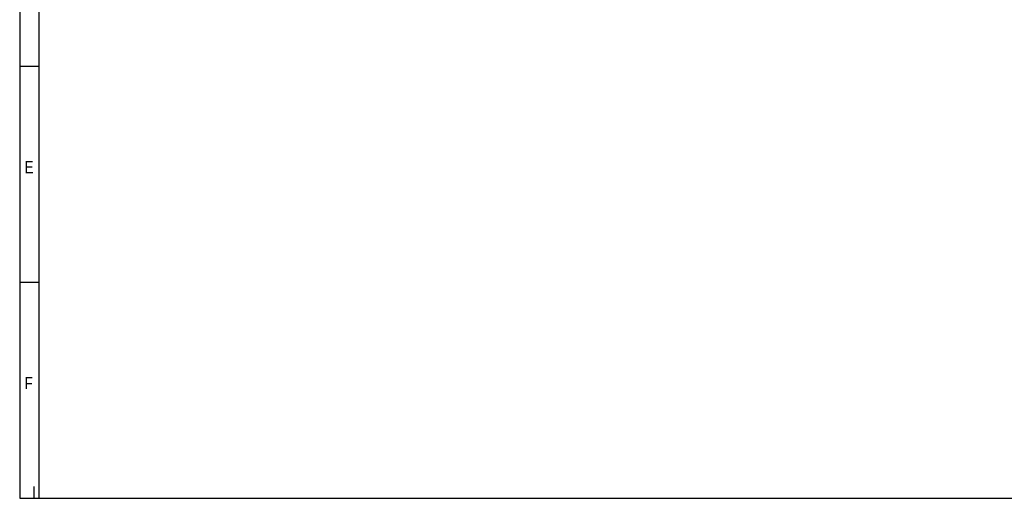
# Model space of a CAD drawing. Header units: millimetres. Extents: x 16 to 406, y 13 to 285.
# Tile 1 of 16: x 16 to 219, y 14 to 112. Entities that reach past the tile are written whole.
import ezdxf

# ---------------------------------------------------------------- set-up
doc = ezdxf.new("R2010")
doc.units = ezdxf.units.MM
doc.layers.add('10', color=7, linetype='Continuous')
doc.styles.add('SEACAD_Arial', font='arial.ttf')

msp = doc.modelspace()

# ---------------------------------------------------------------- linework, layer by layer
at = {"layer": '10', "color": 7, "linetype": 'Continuous'}
for p, q in [((19.6664, 13.5775), (19.6664, 280.5775)), ((19.6664, 102.5775), (15.6664, 102.5775)), ((19.6664, 58.0775), (15.6664, 58.0775)), ((18.6664, 13.5775), (18.6664, 15.999))]:
    msp.add_line(p, q, dxfattribs=at)
msp.add_lwpolyline([(405.6664, 13.5775), (405.6664, 284.5775), (15.6664, 284.5775), (15.6664, 13.5775), (405.6664, 13.5775)], dxfattribs=at)

# ---------------------------------------------------------------- texts
at = {"layer": '10', "char_height": 2.5, "attachment_point": 1, "style": 'SEACAD_Arial'}
for s, insert, width in [('{\\farial rounded mt|b0||i0||c0|p34;\\C7;\\H2.50000002;\\W0.8;E}', (16.6664, 83.0775), 1.793488), ('{\\farial rounded mt|b0||i0||c0|p34;\\C7;\\H2.50000002;\\W0.8;F}', (16.6664, 38.5775), 1.630445)]:
    msp.add_mtext(s, dxfattribs=dict(at, insert=insert, width=width))

doc.saveas('drawing.dxf')
